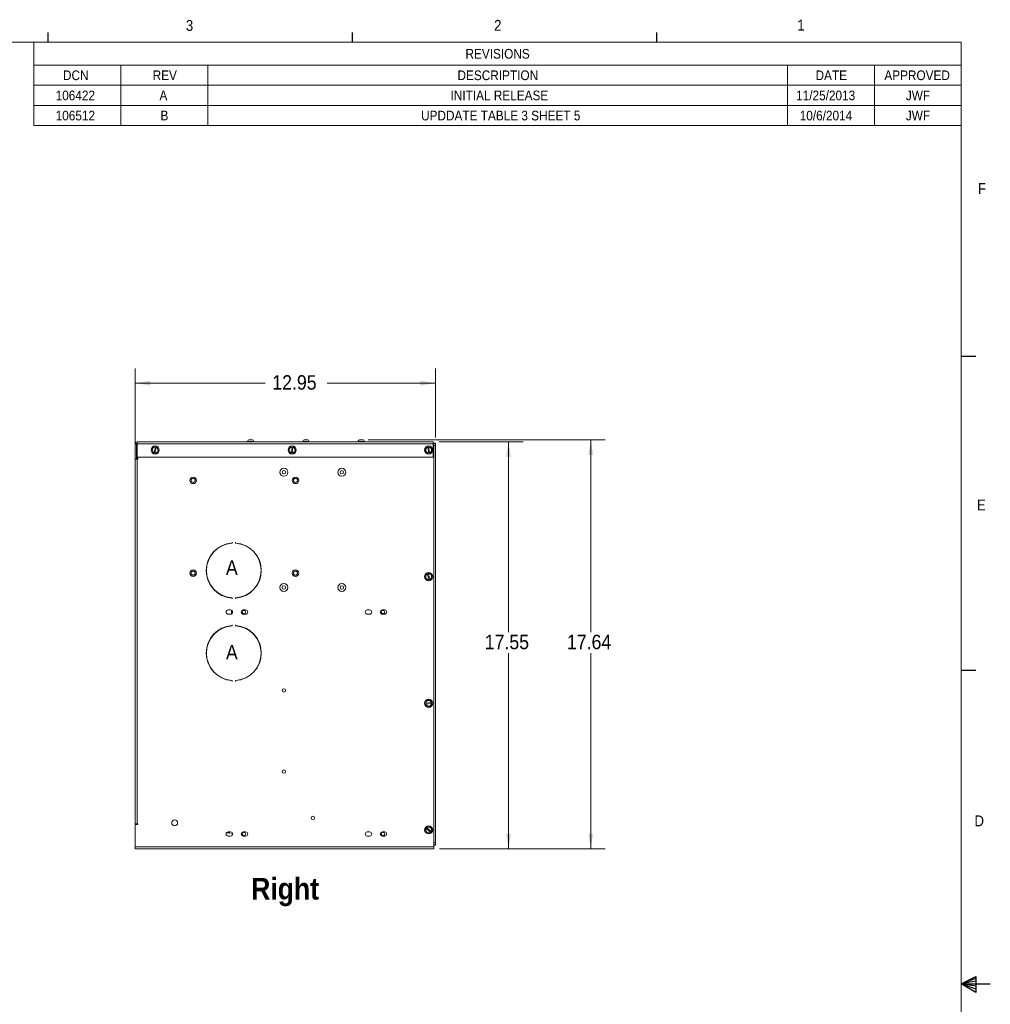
# Model space of a CAD drawing. Header units: inches. Extents: x 0 to 109, y 0 to 85.
# Tile 60 of 60: x 67 to 109, y 42 to 84. Entities that reach past the tile are written whole.
import ezdxf

# ---------------------------------------------------------------- set-up
doc = ezdxf.new("R2010")
doc.units = ezdxf.units.IN
doc.header["$MEASUREMENT"] = 0
doc.layers.add('FORMAT', color=7, linetype='Continuous')
doc.styles.add('SLDTEXTSTYLE0', font='GOTHIC.TTF', dxfattribs={"width": 0.913})
doc.styles.add('SLDTEXTSTYLE1', font='GOTHICB.TTF', dxfattribs={"width": 0.913})
doc.dimstyles.new('SLDDIMSTYLE0', dxfattribs={"dimtxt": 0.625, "dimasz": 0.65, "dimexe": 0, "dimexo": 0.0625, "dimgap": 0.15625, "dimtad": 0, "dimtih": 1, "dimtoh": 1, "dimrnd": 1e-09, "dimzin": 12, "dimdsep": 46, "dimtxsty": 'SLDTEXTSTYLE0', "dimsah": 1, "dimcen": 0.09, "dimadec": 0, "dimazin": 3, "dimtfac": 1, "dimtofl": 0, "dimtmove": 0, "dimatfit": 3, "dimfxl": 1, "dimfrac": 2, "dimtolj": 1, "dimtzin": 12, "dimarcsym": 0})

# ---------------------------------------------------------------- blocks, each defined once
blk = doc.blocks.new('SW_TABLEANNOTATION_0')
at = {"color": 0, "linetype": 'Continuous', "lineweight": 0, "ltscale": 5}
for p, q in [((0, 0), (0, -3.594)), ((40, 0), (0, 0)), ((40, -3.594), (40, 0)), ((0, -0.987), (40, -0.987)), ((3.75, -0.987), (3.75, -1.856)), ((7.5, -0.987), (7.5, -1.856)), ((32.5, -0.987), (32.5, -1.856)), ((36.25, -0.987), (36.25, -1.856)), ((0, -1.856), (40, -1.856)), ((3.75, -1.856), (3.75, -3.594)), ((7.5, -1.856), (7.5, -3.594)), ((32.5, -1.856), (32.5, -3.594)), ((36.25, -1.856), (36.25, -3.594)), ((0, -2.725), (40, -2.725)), ((0, -3.594), (40, -3.594))]:
    blk.add_line(p, q, dxfattribs=at)
at = {"color": 0, "linetype": 'Continuous', "lineweight": 0, "ltscale": 5, "attachment_point": 1, "style": 'SLDTEXTSTYLE0'}
for s, insert, char_height in [('REVISIONS', (18.617, -0.289), 0.4167), ('DCN', (1.258, -1.217), 0.4167), ('REV', (5.125, -1.217), 0.4167), ('DESCRIPTION', (18.273, -1.217), 0.41667), ('DATE', (33.714, -1.217), 0.4167), ('APPROVED', (36.681, -1.217), 0.4167), ('106422', (0.942, -2.086), 0.4167), ('A', (5.419, -2.086), 0.417), ('INITIAL RELEASE', (17.973, -2.086), 0.41667), ('11/25/2013', (32.876, -2.086), 0.4167), ('JWF', (37.608, -2.086), 0.4167), ('106512', (0.942, -2.955), 0.4167), ('B', (5.464, -2.955), 0.417), ('UPDDATE TABLE 3 SHEET 5', (16.702, -2.955), 0.41667), ('10/6/2014', (33.031, -2.955), 0.4167), ('JWF', (37.608, -2.955), 0.4167)]:
    blk.add_mtext(s, dxfattribs=dict(at, insert=insert, char_height=char_height))
blk = doc.blocks.new('_D_7')
at = {"color": 7, "linetype": 'Continuous', "lineweight": 0, "ltscale": 5}
for p, q in [((85.089, 66.062), (88.713, 66.062)), ((88.088, 66.062), (88.088, 57.858)), ((88.088, 48.512), (88.088, 56.947)), ((85.113, 48.512), (88.713, 48.512))]:
    blk.add_line(p, q, dxfattribs=at)
for points in [[(88.088, 66.062), (87.988, 65.412), (88.188, 65.412)], [(88.088, 48.512), (88.188, 49.162), (87.988, 49.162)]]:
    blk.add_solid(points, dxfattribs=at)
at = {"color": 7, "linetype": 'Continuous', "lineweight": 0, "ltscale": 5, "insert": (87.063, 57.745), "char_height": 0.625, "attachment_point": 1, "style": 'SLDTEXTSTYLE0'}
blk.add_mtext('17.55', dxfattribs=at)
blk = doc.blocks.new('_D_8')
at = {"color": 7, "linetype": 'Continuous', "lineweight": 0, "ltscale": 5}
for p, q in [((82.035, 66.152), (92.257, 66.152)), ((91.632, 66.152), (91.632, 57.858)), ((91.632, 48.512), (91.632, 56.947)), ((85.113, 48.512), (92.257, 48.512))]:
    blk.add_line(p, q, dxfattribs=at)
for points in [[(91.632, 66.152), (91.532, 65.502), (91.732, 65.502)], [(91.632, 48.512), (91.732, 49.162), (91.532, 49.162)]]:
    blk.add_solid(points, dxfattribs=at)
at = {"color": 7, "linetype": 'Continuous', "lineweight": 0, "ltscale": 5, "insert": (90.606, 57.745), "char_height": 0.625, "attachment_point": 1, "style": 'SLDTEXTSTYLE0'}
blk.add_mtext('17.64', dxfattribs=at)
blk = doc.blocks.new('_D_9')
at = {"color": 7, "linetype": 'Continuous', "lineweight": 0, "ltscale": 5}
for p, q in [((71.988, 65.567), (71.988, 69.224)), ((84.937, 66.253), (84.937, 69.224)), ((71.988, 68.599), (77.587, 68.599)), ((84.937, 68.599), (80.263, 68.599))]:
    blk.add_line(p, q, dxfattribs=at)
for points in [[(71.988, 68.599), (72.638, 68.499), (72.638, 68.699)], [(84.937, 68.599), (84.287, 68.699), (84.287, 68.499)]]:
    blk.add_solid(points, dxfattribs=at)
at = {"color": 7, "linetype": 'Continuous', "lineweight": 0, "ltscale": 5, "insert": (77.9, 68.941), "char_height": 0.625, "attachment_point": 1, "style": 'SLDTEXTSTYLE0'}
blk.add_mtext('12.95', dxfattribs=at)

msp = doc.modelspace()

# ---------------------------------------------------------------- linework, layer by layer
at = {"color": 7, "linetype": 'Continuous', "lineweight": 15, "ltscale": 5}
for p, q in [((71.989, 65.9821), (71.989, 65.3171)), ((71.989, 65.9821), (72.0488, 65.9821)), ((72.0488, 65.9821), (72.0488, 65.3171)), ((72.0688, 66.0619), (84.8388, 66.0619)), ((72.0688, 66.0593), (72.0688, 66.0619)), ((72.0688, 65.9821), (72.0688, 66.0593)), ((72.0688, 65.4021), (72.0688, 65.9821)), ((72.0688, 65.9821), (84.8388, 65.9821)), ((72.8642, 65.836), (72.8015, 65.596)), ((72.8318, 65.8455), (72.8645, 65.8369)), ((72.8642, 65.836), (72.8645, 65.8369)), ((72.8947, 65.829), (72.8645, 65.8369)), ((77.1946, 66.062), (76.739, 66.062)), ((76.739, 66.062), (76.739, 66.0619)), ((77.1049, 66.0786), (76.8287, 66.0786)), ((76.9161, 66.1519), (77.0175, 66.1519)), ((77.1946, 66.062), (77.1946, 66.0619)), ((78.7238, 65.8425), (78.7572, 65.838)), ((78.7571, 65.837), (78.7239, 65.5912)), ((78.7571, 65.837), (78.7572, 65.838)), ((78.7882, 65.8338), (78.7572, 65.838)), ((79.5786, 66.062), (79.123, 66.062)), ((79.123, 66.062), (79.123, 66.0619)), ((79.4889, 66.0786), (79.2127, 66.0786)), ((79.3001, 66.1519), (79.4015, 66.1519)), ((79.5786, 66.062), (79.5786, 66.0619)), ((81.9626, 66.062), (81.507, 66.062)), ((81.507, 66.062), (81.507, 66.0619)), ((81.8729, 66.0786), (81.5967, 66.0786)), ((81.6841, 66.1519), (81.7855, 66.1519)), ((81.9626, 66.062), (81.9626, 66.0619)), ((84.5917, 65.8363), (84.6254, 65.8368)), ((84.6567, 65.8373), (84.6254, 65.8368)), ((84.6254, 65.8358), (84.6254, 65.8368)), ((84.6254, 65.8358), (84.6292, 65.5878)), ((84.6567, 65.8373), (84.6567, 65.8363)), ((84.6605, 65.5883), (84.6567, 65.8363)), ((84.8388, 66.0619), (84.8388, 65.9821)), ((84.8388, 66.0031), (84.862, 66.0031)), ((84.8388, 66.0031), (84.842, 66.0031)), ((84.8388, 66.0021), (84.862, 66.0021)), ((84.8388, 65.9821), (84.8388, 65.4021)), ((84.862, 66.0031), (84.842, 66.0031)), ((84.862, 66.0031), (84.9367, 66.0031)), ((84.862, 65.9031), (84.862, 66.0031)), ((84.9367, 65.9031), (84.862, 65.9031)), ((84.862, 48.7756), (84.862, 65.9031)), ((84.9367, 66.0031), (84.9367, 65.9031)), ((84.9367, 65.9134), (84.9397, 65.9134)), ((84.9367, 48.7756), (84.9367, 65.9031)), ((84.9397, 65.9134), (84.9397, 48.6634)), ((72.7274, 65.679), (72.7144, 65.7266)), ((72.7243, 65.7648), (72.759, 65.7999)), ((72.7405, 65.6314), (72.7274, 65.679)), ((72.759, 65.7999), (72.7938, 65.835)), ((72.8012, 65.5951), (72.7686, 65.6036)), ((72.8012, 65.5951), (72.8015, 65.596)), ((72.8012, 65.5951), (72.8315, 65.5872)), ((72.8317, 65.5881), (72.8315, 65.5872)), ((72.8317, 65.5881), (72.8945, 65.8281)), ((72.8947, 65.829), (72.8945, 65.8281)), ((72.9369, 65.6242), (72.9022, 65.5891)), ((72.9716, 65.6593), (72.9369, 65.6242)), ((72.9554, 65.7927), (72.9685, 65.7451)), ((72.9685, 65.7451), (72.9816, 65.6975)), ((78.6403, 65.6646), (78.6216, 65.7103)), ((78.6269, 65.7494), (78.6571, 65.7885)), ((78.6591, 65.6189), (78.6403, 65.6646)), ((78.6571, 65.7885), (78.6872, 65.8276)), ((78.7237, 65.5903), (78.6903, 65.5948)), ((78.7237, 65.5903), (78.7239, 65.5912)), ((78.7237, 65.5903), (78.7547, 65.5861)), ((78.7548, 65.5871), (78.7547, 65.5861)), ((78.7548, 65.5871), (78.7881, 65.8329)), ((78.7882, 65.8338), (78.7881, 65.8329)), ((78.8549, 65.6356), (78.8247, 65.5966)), ((78.8529, 65.8052), (78.8716, 65.7595)), ((78.8851, 65.6747), (78.8549, 65.6356)), ((78.8716, 65.7595), (78.8904, 65.7138)), ((84.5097, 65.7297), (84.5338, 65.7729)), ((84.5357, 65.6479), (84.5103, 65.6903)), ((84.5338, 65.7729), (84.5578, 65.816)), ((84.561, 65.6055), (84.5357, 65.6479)), ((84.6293, 65.5868), (84.5955, 65.5863)), ((84.6293, 65.5868), (84.6292, 65.5878)), ((84.6293, 65.5868), (84.6605, 65.5873)), ((84.6605, 65.5883), (84.6605, 65.5873)), ((84.7249, 65.8186), (84.7502, 65.7762)), ((84.7522, 65.6512), (84.7281, 65.6081)), ((84.7502, 65.7762), (84.7756, 65.7338)), ((84.7762, 65.6944), (84.7522, 65.6512)), ((71.988, 49.5823), (71.988, 65.3171)), ((71.988, 65.3171), (71.989, 65.3171)), ((72.0488, 65.3171), (71.989, 65.3171)), ((72.0488, 65.3171), (72.0678, 65.3171)), ((72.0678, 65.3171), (72.0678, 49.5823)), ((72.098, 65.3171), (72.0678, 65.3171)), ((84.8388, 65.4021), (72.0688, 65.4021)), ((72.0688, 65.3173), (72.0688, 65.3771)), ((72.0688, 65.3771), (72.098, 65.3771)), ((72.098, 65.3173), (72.0688, 65.3173)), ((72.098, 65.4021), (72.098, 65.3171)), ((76.17, 61.7308), (76.163, 61.7308)), ((76.163, 61.7308), (76.163, 61.7067)), ((76.17, 61.7067), (76.17, 61.7308)), ((76.313, 61.7308), (76.306, 61.7308)), ((76.306, 61.7308), (76.306, 61.7067)), ((76.313, 61.7067), (76.313, 61.7308)), ((84.5197, 60.2699), (84.5279, 60.3186)), ((84.5531, 60.349), (84.5847, 60.3608)), ((84.614, 60.3717), (84.5847, 60.3608)), ((84.5851, 60.3598), (84.5847, 60.3608)), ((84.5851, 60.3598), (84.6716, 60.1274)), ((84.614, 60.3717), (84.6143, 60.3707)), ((84.7009, 60.1383), (84.6143, 60.3707)), ((84.6846, 60.3769), (84.7226, 60.3454)), ((84.7226, 60.3454), (84.7607, 60.3139)), ((75.175, 59.9987), (75.1673, 59.9987)), ((84.5115, 60.2212), (84.5197, 60.2699)), ((84.5633, 60.1527), (84.5253, 60.1842)), ((84.6014, 60.1213), (84.5633, 60.1527)), ((84.6719, 60.1265), (84.6403, 60.1147)), ((84.6719, 60.1265), (84.6716, 60.1274)), ((84.6719, 60.1265), (84.7012, 60.1374)), ((84.7009, 60.1383), (84.7012, 60.1374)), ((84.7662, 60.2282), (84.758, 60.1796)), ((84.7744, 60.2769), (84.7662, 60.2282)), ((75.2542, 59.8598), (75.2542, 59.8472)), ((76.163, 59.3178), (76.163, 59.2937)), ((76.163, 59.2937), (76.17, 59.2937)), ((76.17, 59.2937), (76.17, 59.3178)), ((76.306, 59.3178), (76.306, 59.2937)), ((76.306, 59.2937), (76.313, 59.2937)), ((76.313, 59.2937), (76.313, 59.3178)), ((76.0978, 58.8115), (75.9978, 58.8115)), ((75.9978, 58.6315), (76.0978, 58.6315)), ((76.1453, 58.7979), (76.1453, 58.645)), ((76.1753, 58.6757), (76.1753, 58.7672)), ((76.7478, 58.8115), (76.6478, 58.8115)), ((76.6478, 58.6315), (76.7478, 58.6315)), ((82.0978, 58.8115), (81.9978, 58.8115)), ((81.9978, 58.6315), (82.0978, 58.6315)), ((82.7478, 58.8115), (82.6478, 58.8115)), ((82.6478, 58.6315), (82.7478, 58.6315)), ((75.4753, 57.8533), (75.4753, 57.8624)), ((75.5053, 57.8779), (75.5053, 57.8868)), ((75.7703, 58.0362), (75.7703, 58.0438)), ((76.1453, 58.1361), (76.1453, 58.1291)), ((76.17, 58.1708), (76.163, 58.1708)), ((76.163, 58.1708), (76.163, 58.1467)), ((76.17, 58.1467), (76.17, 58.1708)), ((76.313, 58.1708), (76.306, 58.1708)), ((76.306, 58.1708), (76.306, 58.1467)), ((76.313, 58.1467), (76.313, 58.1708)), ((75.41, 56.101), (75.41, 56.1108)), ((75.566, 55.9732), (75.566, 55.9817)), ((76.163, 55.7578), (76.163, 55.7337)), ((76.163, 55.7337), (76.17, 55.7337)), ((76.17, 55.7337), (76.17, 55.7578)), ((76.306, 55.7578), (76.306, 55.7337)), ((76.306, 55.7337), (76.313, 55.7337)), ((76.313, 55.7337), (76.313, 55.7578)), ((84.7643, 54.8159), (84.518, 54.7872)), ((84.5287, 54.8569), (84.5684, 54.8863)), ((84.5684, 54.8863), (84.608, 54.9158)), ((84.6472, 54.9204), (84.6925, 54.9008)), ((84.6925, 54.9008), (84.7378, 54.8812)), ((84.7643, 54.8159), (84.7653, 54.8161)), ((84.7689, 54.785), (84.7653, 54.8161)), ((84.517, 54.7871), (84.518, 54.7872)), ((84.517, 54.7871), (84.5206, 54.7561)), ((84.5216, 54.7562), (84.5206, 54.7561)), ((84.5245, 54.7225), (84.5206, 54.7561)), ((84.5216, 54.7562), (84.768, 54.7849)), ((84.5934, 54.6713), (84.5481, 54.6909)), ((84.6388, 54.6517), (84.5934, 54.6713)), ((84.7176, 54.6858), (84.678, 54.6563)), ((84.7572, 54.7152), (84.7176, 54.6858)), ((84.7689, 54.785), (84.768, 54.7849)), ((84.7689, 54.785), (84.7728, 54.7515)), ((72.0678, 49.5823), (71.988, 49.5823)), ((71.988, 48.5921), (71.988, 49.5523)), ((71.988, 49.5523), (72.078, 49.5523)), ((72.0977, 49.5823), (72.0678, 49.5823)), ((72.0977, 49.5721), (72.0678, 49.5721)), ((72.078, 49.5523), (72.078, 49.5524)), ((72.0977, 49.5524), (72.078, 49.5524)), ((72.0977, 49.5823), (72.0977, 49.5524)), ((84.5259, 49.2792), (84.5086, 49.3255)), ((84.5151, 49.3644), (84.5365, 49.3905)), ((84.5432, 49.233), (84.5259, 49.2792)), ((84.5564, 49.4146), (84.5365, 49.3905)), ((84.5373, 49.3898), (84.5365, 49.3905)), ((84.5373, 49.3898), (84.7288, 49.2322)), ((84.5564, 49.4146), (84.5572, 49.414)), ((84.7486, 49.2563), (84.5572, 49.414)), ((84.6148, 49.4545), (84.6635, 49.4463)), ((84.6635, 49.4463), (84.7122, 49.4382)), ((84.7427, 49.4131), (84.76, 49.3669)), ((84.76, 49.3669), (84.7773, 49.3206)), ((76.0978, 49.2365), (75.9978, 49.2365)), ((75.9978, 49.0565), (76.0978, 49.0565)), ((76.068, 49.1811), (76.068, 49.1639)), ((76.068, 49.1639), (76.075, 49.1639)), ((76.075, 49.1639), (76.075, 49.1811)), ((76.161, 49.1811), (76.161, 49.1639)), ((76.161, 49.1639), (76.168, 49.1639)), ((76.168, 49.1639), (76.168, 49.1811)), ((76.1753, 49.1007), (76.1753, 49.1922)), ((76.7478, 49.2365), (76.6478, 49.2365)), ((76.6478, 49.0565), (76.7478, 49.0565)), ((82.0978, 49.2365), (81.9978, 49.2365)), ((81.9978, 49.0565), (82.0978, 49.0565)), ((82.7478, 49.2365), (82.6478, 49.2365)), ((82.6478, 49.0565), (82.7478, 49.0565)), ((84.6224, 49.1998), (84.5737, 49.2079)), ((84.6711, 49.1916), (84.6224, 49.1998)), ((84.7295, 49.2315), (84.7081, 49.2055)), ((84.7295, 49.2315), (84.7288, 49.2322)), ((84.7295, 49.2315), (84.7494, 49.2556)), ((84.7486, 49.2563), (84.7494, 49.2556)), ((71.988, 48.5921), (84.863, 48.5921)), ((71.988, 48.5123), (71.988, 48.5921)), ((71.988, 48.5123), (72.0678, 48.5123)), ((84.863, 48.5123), (72.0678, 48.5123)), ((74.9945, 48.5123), (74.9945, 48.5103)), ((75.113, 48.5103), (74.9945, 48.5103)), ((75.2315, 48.5103), (75.113, 48.5103)), ((75.2315, 48.5103), (75.2315, 48.5123)), ((84.862, 48.7756), (84.9367, 48.7756)), ((84.862, 48.6756), (84.862, 48.7756)), ((84.9367, 48.6756), (84.862, 48.6756)), ((84.863, 48.6756), (84.863, 48.5921)), ((84.9397, 48.6634), (84.863, 48.6634)), ((84.863, 48.5921), (84.863, 48.5123)), ((84.9367, 48.7756), (84.9367, 48.6756))]:
    msp.add_line(p, q, dxfattribs=at)
at = {"color": 8, "linetype": 'Continuous', "lineweight": 15, "ltscale": 5}
for p, q in [((84.842, 66.0031), (84.842, 66.0021)), ((75.5353, 57.9095), (75.5353, 57.9008)), ((72.0678, 49.5523), (72.0678, 49.5721))]:
    msp.add_line(p, q, dxfattribs=at)
at = {"color": 7, "linetype": 'Continuous', "lineweight": 15, "ltscale": 5, "flags": 128}
for points in [[(72.0688, 65.3173), (72.0532, 65.3188), (72.0488, 65.3198)], [(75.9291, 49.2047), (75.9748, 49.1982), (76.0585, 49.191)], [(76.0588, 49.198), (75.9756, 49.2052), (75.9349, 49.2108)]]:
    msp.add_lwpolyline(points, dxfattribs=at)
at = {"color": 7, "linetype": 'Continuous', "lineweight": 15, "ltscale": 25}
for centre, radius in [((72.848, 65.7121), 0.174), ((78.756, 65.7121), 0.174), ((84.643, 65.7121), 0.174), ((78.398, 64.7521), 0.1722), ((78.398, 64.7521), 0.0738), ((80.898, 64.7521), 0.1722), ((80.898, 64.7521), 0.0738), ((74.488, 64.4021), 0.1405), ((74.488, 64.4021), 0.0885), ((78.898, 64.4021), 0.1405), ((78.898, 64.4021), 0.0885), ((74.488, 60.4021), 0.1405), ((74.488, 60.4021), 0.0885), ((78.898, 60.4021), 0.1405), ((78.898, 60.4021), 0.0885), ((84.643, 60.2491), 0.174), ((78.398, 59.7821), 0.1722), ((80.898, 59.7821), 0.1722), ((78.398, 59.7821), 0.0738), ((80.898, 59.7821), 0.0738), ((76.6753, 58.7218), 0.0738), ((82.6753, 58.7218), 0.0738), ((78.398, 55.3421), 0.0738), ((84.643, 54.7861), 0.174), ((78.398, 51.8421), 0.0738), ((73.688, 49.6271), 0.128), ((79.648, 49.8421), 0.0738), ((84.643, 49.3231), 0.174), ((76.6753, 49.1468), 0.0738), ((82.6753, 49.1468), 0.0738)]:
    msp.add_circle(centre, radius, dxfattribs=at)
for centre, radius, start, end in [((72.0688, 65.9821), 0.0798, 90, 180), ((72.0688, 65.9821), 0.02, 90, 180), ((72.848, 65.7121), 0.125, 82.52506, 135.34431), ((72.848, 65.7121), 0.1344, 96.89892, 113.78969), ((76.8088, 66.0822), 0.0202, 270, 349.90799), ((76.9161, 66.0631), 0.0888, 90, 169.90799), ((77.0175, 66.0631), 0.0888, 10.09201, 90), ((77.1248, 66.0822), 0.0202, 190.09201, 270), ((78.756, 65.7121), 0.125, 89.48716, 142.30641), ((78.756, 65.7121), 0.1344, 103.86102, 120.75179), ((79.1928, 66.0822), 0.0202, 270, 349.90799), ((79.3001, 66.0631), 0.0888, 90, 169.90799), ((79.4015, 66.0631), 0.0888, 10.09201, 90), ((79.5088, 66.0822), 0.0202, 190.09201, 270), ((81.5768, 66.0822), 0.0202, 270, 349.90799), ((81.6841, 66.0631), 0.0888, 90, 169.90799), ((81.7855, 66.0631), 0.0888, 10.09201, 90), ((81.8928, 66.0822), 0.0202, 190.09201, 270), ((84.643, 65.7121), 0.125, 98.06013, 150.87937), ((84.643, 65.7121), 0.1344, 112.43399, 129.32475), ((84.643, 65.7121), 0.125, 30.87937, 83.69861), ((84.643, 65.7121), 0.1344, 52.43399, 69.32475), ((72.848, 65.7121), 0.1344, 156.89892, 173.78969), ((72.848, 65.7121), 0.125, 135.34431, 195.34431), ((72.848, 65.7121), 0.125, 195.34431, 248.16355), ((72.848, 65.7121), 0.1344, 216.89892, 233.78969), ((72.848, 65.7121), 0.125, 262.52506, 315.34431), ((72.848, 65.7121), 0.1344, 276.89892, 293.78969), ((72.848, 65.7121), 0.125, 15.34431, 68.16355), ((72.848, 65.7121), 0.1344, 36.89892, 53.78969), ((72.848, 65.7121), 0.125, 315.34431, 15.34431), ((72.848, 65.7121), 0.1344, 336.89892, 353.78969), ((78.756, 65.7121), 0.1344, 163.86102, 180.75179), ((78.756, 65.7121), 0.125, 142.30641, 202.30641), ((78.756, 65.7121), 0.125, 202.30641, 255.12565), ((78.756, 65.7121), 0.1344, 223.86102, 240.75179), ((78.756, 65.7121), 0.125, 269.48716, 322.30641), ((78.756, 65.7121), 0.125, 22.30641, 75.12565), ((78.756, 65.7121), 0.1344, 283.86102, 300.75179), ((78.756, 65.7121), 0.1344, 43.86102, 60.75179), ((78.756, 65.7121), 0.125, 322.30641, 22.30641), ((78.756, 65.7121), 0.1344, 343.86102, 0.75179), ((84.643, 65.7121), 0.1344, 172.43399, 189.32475), ((84.643, 65.7121), 0.125, 150.87937, 210.87937), ((84.643, 65.7121), 0.125, 210.87937, 263.69861), ((84.643, 65.7121), 0.1344, 232.43399, 249.32475), ((84.643, 65.7121), 0.125, 278.06013, 330.87937), ((84.643, 65.7121), 0.1344, 292.43399, 309.32475), ((84.643, 65.7121), 0.125, 330.87937, 30.87937), ((84.643, 65.7121), 0.1344, 352.43399, 9.32475), ((72.0688, 65.3971), 0.02, 180, 270), ((78.398, 64.7523), 0.0738, 180.07808, 270), ((78.398, 64.7523), 0.0738, 270, 359.9219), ((80.898, 64.7523), 0.0738, 180.07416, 270), ((80.898, 64.7523), 0.0738, 270, 359.92596), ((76.238, 60.5123), 1.1875, 94.07035, 265.92965), ((76.238, 60.5123), 1.1805, 94.07035, 265.92965), ((76.153, 61.7067), 0.01, 274.07035, 0), ((76.153, 61.7067), 0.017, 274.07035, 0), ((76.323, 61.7067), 0.017, 180, 265.92965), ((76.323, 61.7067), 0.01, 180, 265.92965), ((76.238, 60.5123), 1.1805, 274.07035, 85.92965), ((76.238, 60.5123), 1.1875, 274.07035, 85.92965), ((84.643, 60.2491), 0.125, 117.59629, 170.41554), ((84.643, 60.2491), 0.1344, 131.97015, 148.86092), ((84.643, 60.2491), 0.125, 50.41554, 103.23478), ((84.643, 60.2491), 0.1344, 71.97015, 88.86092), ((84.643, 60.2491), 0.125, 350.41554, 50.41554), ((84.643, 60.2491), 0.1344, 11.97015, 28.86092), ((84.643, 60.2491), 0.1344, 191.97015, 208.86092), ((84.643, 60.2491), 0.125, 170.41554, 230.41554), ((84.643, 60.2491), 0.125, 230.41554, 283.23478), ((84.643, 60.2491), 0.1344, 251.97015, 268.86092), ((84.643, 60.2491), 0.125, 297.59629, 350.41554), ((84.643, 60.2491), 0.1344, 311.97015, 328.86092), ((78.398, 59.7823), 0.0738, 180.07894, 270), ((78.398, 59.7823), 0.0738, 270, 359.921), ((80.898, 59.7823), 0.0738, 180.07861, 270), ((80.898, 59.7823), 0.0738, 270, 359.92136), ((76.153, 59.3178), 0.01, 0, 85.92965), ((76.153, 59.3178), 0.017, 0, 85.92965), ((76.323, 59.3178), 0.017, 94.07035, 180), ((76.323, 59.3178), 0.01, 94.07035, 180), ((75.9978, 58.7215), 0.09, 90, 270), ((76.0978, 58.7215), 0.09, 270, 90), ((76.6478, 58.7215), 0.09, 90, 270), ((76.7478, 58.7215), 0.09, 270, 90), ((81.9978, 58.7215), 0.09, 90, 270), ((82.0978, 58.7215), 0.09, 270, 90), ((82.6478, 58.7215), 0.09, 90, 270), ((82.7478, 58.7215), 0.09, 270, 90), ((76.238, 56.9523), 1.1875, 94.07035, 265.92965), ((76.238, 56.9523), 1.1805, 94.07035, 265.92965), ((76.153, 58.1467), 0.01, 274.07035, 0), ((76.153, 58.1467), 0.017, 274.07035, 0), ((76.323, 58.1467), 0.017, 180, 265.92965), ((76.323, 58.1467), 0.01, 180, 265.92965), ((76.238, 56.9523), 1.1805, 274.07035, 85.92965), ((76.238, 56.9523), 1.1875, 274.07035, 85.92965), ((76.153, 55.7578), 0.01, 0, 85.92965), ((76.153, 55.7578), 0.017, 0, 85.92965), ((76.323, 55.7578), 0.017, 94.07035, 180), ((76.323, 55.7578), 0.01, 94.07035, 180), ((84.643, 54.7861), 0.1344, 148.20544, 165.09621), ((84.643, 54.7861), 0.125, 126.65082, 179.47007), ((84.643, 54.7861), 0.125, 66.65082, 126.65082), ((84.643, 54.7861), 0.1344, 88.20544, 105.09621), ((84.643, 54.7861), 0.125, 13.83158, 66.65082), ((84.643, 54.7861), 0.1344, 28.20544, 45.09621), ((84.643, 54.7861), 0.125, 193.83158, 246.65082), ((84.643, 54.7861), 0.1344, 208.20544, 225.09621), ((84.643, 54.7861), 0.125, 246.65082, 306.65082), ((84.643, 54.7861), 0.1344, 268.20544, 285.09621), ((84.643, 54.7861), 0.125, 306.65082, 359.47007), ((84.643, 54.7861), 0.1344, 328.20544, 345.09621), ((72.0678, 49.4923), 0.0798, 90, 131.24653), ((84.643, 49.3231), 0.1344, 162.08127, 178.97204), ((84.643, 49.3231), 0.125, 147.70741, 200.52665), ((84.643, 49.3231), 0.125, 200.52665, 260.52665), ((84.643, 49.3231), 0.125, 80.52665, 133.3459), ((84.643, 49.3231), 0.1344, 102.08127, 118.97204), ((84.643, 49.3231), 0.125, 20.52665, 80.52665), ((84.643, 49.3231), 0.1344, 42.08127, 58.97204), ((84.643, 49.3231), 0.125, 327.70741, 20.52665), ((84.643, 49.3231), 0.1344, 342.08127, 358.97204), ((75.9978, 49.1465), 0.09, 90, 270), ((76.058, 49.1811), 0.01, 0, 87.12803), ((76.058, 49.1811), 0.017, 0, 87.12803), ((76.0978, 49.1465), 0.09, 270, 90), ((76.178, 49.1811), 0.017, 109.83468, 180), ((76.178, 49.1811), 0.01, 105.66427, 180), ((76.6478, 49.1465), 0.09, 90, 270), ((76.7478, 49.1465), 0.09, 270, 90), ((81.9978, 49.1465), 0.09, 90, 270), ((82.0978, 49.1465), 0.09, 270, 90), ((82.6478, 49.1465), 0.09, 90, 270), ((82.7478, 49.1465), 0.09, 270, 90), ((84.643, 49.3231), 0.1344, 222.08127, 238.97204), ((84.643, 49.3231), 0.125, 260.52665, 313.3459), ((84.643, 49.3231), 0.1344, 282.08127, 298.97204)]:
    msp.add_arc(centre, radius, start, end, dxfattribs=at)
at = {"color": 7, "linetype": 'Continuous', "lineweight": 15, "ltscale": 5}
for points, knots in [([(84.6567, 65.8373), (84.6661, 65.8374), (84.6774, 65.8376), (84.6885, 65.8378), (84.6904, 65.8378)], [0, 0, 0, 0, 0.8317255, 1, 1, 1, 1]), ([(72.8641, 65.5786), (72.8623, 65.5791), (72.8515, 65.5819), (72.8405, 65.5848), (72.8315, 65.5872)], [0, 0, 0, 0, 0.1682745, 1, 1, 1, 1]), ([(72.8947, 65.829), (72.9038, 65.8267), (72.9147, 65.8238), (72.9255, 65.821), (72.9274, 65.8205)], [0, 0, 0, 0, 0.8317255, 1, 1, 1, 1]), ([(78.7882, 65.5816), (78.7863, 65.5818), (78.7752, 65.5833), (78.764, 65.5848), (78.7547, 65.5861)], [0, 0, 0, 0, 0.1682745, 1, 1, 1, 1]), ([(78.7882, 65.8338), (78.7975, 65.8326), (78.8087, 65.8311), (78.8198, 65.8296), (78.8216, 65.8293)], [0, 0, 0, 0, 0.8317255, 1, 1, 1, 1]), ([(84.6943, 65.5878), (84.6924, 65.5878), (84.6812, 65.5876), (84.6699, 65.5875), (84.6605, 65.5873)], [0, 0, 0, 0, 0.1682745, 1, 1, 1, 1]), ([(84.614, 60.3717), (84.6228, 60.3749), (84.6334, 60.3789), (84.6439, 60.3828), (84.6456, 60.3834)], [0, 0, 0, 0, 0.8317255, 1, 1, 1, 1]), ([(84.7328, 60.1491), (84.7311, 60.1485), (84.7206, 60.1446), (84.71, 60.1406), (84.7012, 60.1374)], [0, 0, 0, 0, 0.1682745, 1, 1, 1, 1]), ([(84.517, 54.7871), (84.5159, 54.7964), (84.5146, 54.8077), (84.5133, 54.8188), (84.5131, 54.8206)], [0, 0, 0, 0, 0.8317255, 1, 1, 1, 1]), ([(84.7614, 54.8496), (84.7616, 54.8477), (84.7629, 54.8366), (84.7642, 54.8254), (84.7653, 54.8161)], [0, 0, 0, 0, 0.1682745, 1, 1, 1, 1]), ([(84.5564, 49.4146), (84.5624, 49.4218), (84.5696, 49.4306), (84.5767, 49.4392), (84.5779, 49.4406)], [0, 0, 0, 0, 0.8317255, 1, 1, 1, 1]), ([(84.7708, 49.2817), (84.7697, 49.2803), (84.7625, 49.2716), (84.7554, 49.2629), (84.7494, 49.2556)], [0, 0, 0, 0, 0.1682745, 1, 1, 1, 1])]:
    msp.add_open_spline(points, degree=3, knots=knots, dxfattribs=at)
at = {"layer": 'FORMAT', "ltscale": 5}
for p, q in [((68.2394, 83.303), (68.2394, 83.727)), ((81.3644, 83.303), (81.3644, 83.727)), ((94.4894, 83.303), (94.4894, 83.727)), ((107.6144, 69.758), (108.2394, 69.758)), ((107.6144, 56.218), (108.2394, 56.218)), ((107.6144, 42.678), (108.2344, 43.0057)), ((108.2344, 42.9134), (107.6144, 42.678)), ((108.2344, 43.0057), (108.2344, 42.3117)), ((108.2344, 42.7936), (107.6144, 42.678)), ((108.2344, 42.5818), (107.6144, 42.678)), ((108.2344, 42.4482), (107.6144, 42.678)), ((108.2344, 42.3117), (107.6144, 42.678)), ((107.6144, 42.678), (108.8644, 42.678))]:
    msp.add_line(p, q, dxfattribs=at)
at = {"layer": 'FORMAT', "lineweight": 0, "ltscale": 5}
for p in [(2.6144, 83.303), (107.6144, 2.053)]:
    msp.add_line(p, (107.6144, 83.303), dxfattribs=at)

# ---------------------------------------------------------------- block references
at = {"color": 7, "linetype": 'Continuous', "lineweight": 0, "ltscale": 5}
msp.add_blockref('SW_TABLEANNOTATION_0', (67.6144, 83.303), dxfattribs=at)

# ---------------------------------------------------------------- texts
at = {"color": 7, "linetype": 'Continuous', "lineweight": 0, "ltscale": 5, "attachment_point": 1}
for s, insert, char_height, style in [('A', (75.8994, 60.9513), 0.625, 'SLDTEXTSTYLE0'), ('A', (75.8994, 57.3023), 0.625, 'SLDTEXTSTYLE0'), ('Right', (76.9893, 47.2559), 0.9375, 'SLDTEXTSTYLE1')]:
    msp.add_mtext(s, dxfattribs=dict(at, insert=insert, char_height=char_height, style=style))
at = {"layer": 'FORMAT', "color": 7, "ltscale": 5, "char_height": 0.4688, "attachment_point": 1, "style": 'SLDTEXTSTYLE0'}
for s, insert in [('3', (74.1707, 84.2627)), ('2', (87.4642, 84.2673)), ('1', (100.5357, 84.276)), ('F', (108.3277, 77.2269)), ('E', (108.2844, 63.5754)), ('D', (108.1795, 49.9488))]:
    msp.add_mtext(s, dxfattribs=dict(at, insert=insert))

# ---------------------------------------------------------------- dimensions: what is measured, and where the dimension line sits
at = {"color": 7, "linetype": 'Continuous', "lineweight": 0, "ltscale": 5}
dim = msp.add_linear_dim(base=(84.9367, 68.5986), p1=(71.988, 65.3171), p2=(84.9367, 66.0031), dimstyle='SLDDIMSTYLE0', dxfattribs=at)
dim.commit()
dim.dimension.update_dxf_attribs({"geometry": '_D_9', "text_midpoint": (78.9249, 68.5986), "dimtype": 160})
for base, p2, picture, middle in [((91.6316, 66.1519), (81.7855, 66.1519), '_D_8', (91.6316, 57.4025)), ((88.0883, 66.0619), (84.8388, 66.0619), '_D_7', (88.0883, 57.4025))]:
    dim = msp.add_linear_dim(base=base, p1=(84.863, 48.5123), p2=p2, angle=90, dimstyle='SLDDIMSTYLE0', dxfattribs=at)
    dim.commit()
    dim.dimension.update_dxf_attribs({"geometry": picture, "text_midpoint": middle, "dimtype": 160})

doc.saveas('drawing.dxf')
